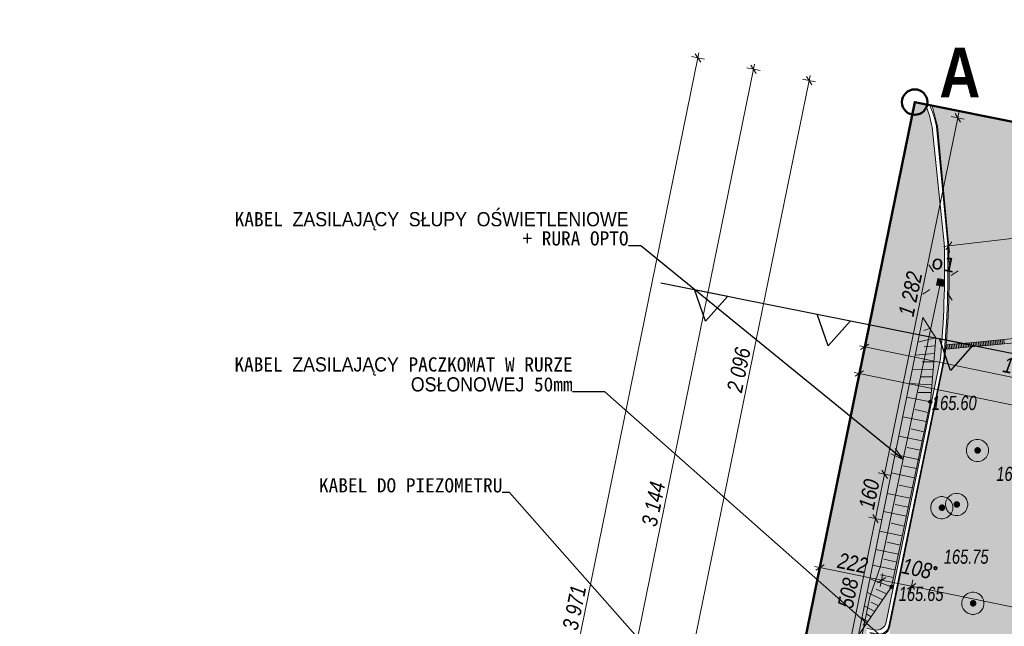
# Model space of a CAD drawing. Header units: millimetres. Extents: x -93597 to 292718, y -849320 to -636506.
# Tile 6 of 68: x -12367 to 22334, y -695242 to -673858. Entities that reach past the tile are written whole.
import ezdxf
from ezdxf.xclip import XClip

# ---------------------------------------------------------------- set-up
doc = ezdxf.new("R2010")
doc.units = ezdxf.units.MM
doc.header["$MEASUREMENT"] = 0
doc.header["$XCLIPFRAME"] = 0
for name, color, linetype, lineweight, true_color in [('! PZT - bilans terenu_Nr_pióra__246', 7, 'Continuous', 25, 0x42972d), ('0_Nr_pióra__201', 7, 'Continuous', 5, 0x595959), ('0_Nr_pióra__214', 7, 'Continuous', 50, 0xac060b), ('_e Opisy_Nr_pióra__218', 7, 'Continuous', 15, 0xd90005), ('_e_elektryka_Nr_pióra__218', 7, 'Continuous', 15, 0xd90005), ('PZT DRZEWA DO USUNIĘCIA _Nr_pióra__220', 7, 'Continuous', 5, 0xd90005), ('PZT_Nr_pióra__201', 7, 'Continuous', 5, 0x595959), ('PZT_Nr_pióra__212', 7, 'Continuous', 15, 0x5eaeff), ('PZT_Nr_pióra__214', 7, 'Continuous', 50, 0xac060b), ('Wymiarowanie - PZT_Nr_pióra__231', 7, 'Continuous', 35, 0x24a2ff), ('Wymiarowanie - PZT_Nr_pióra__232', 7, 'Continuous', 13, 0x24a2ff)]:
    doc.layers.add(name, color=color, linetype=linetype, lineweight=lineweight, true_color=true_color)
for name, color, linetype, lineweight in [('0_Nr_pióra__16', 7, 'Continuous', 13), ('0_Nr_pióra__85', 7, 'Continuous', 13), ('_e Słupy ośw_Nr_pióra__1', 7, 'Continuous', 13), ('Mapa Poniatowa - do zatwierdzenia (3)_39_0_Nr_pióra__1', 7, 'Continuous', 13), ('PZT DRZEWA DO USUNIĘCIA _Nr_pióra__244', 7, 'Continuous', 20), ('PZT_Nr_pióra__1', 7, 'Continuous', 13), ('PZT_Nr_pióra__101', 7, 'Continuous', 5), ('PZT_Nr_pióra__18', 9, 'Continuous', 13), ('PZT_Nr_pióra__21', 7, 'Continuous', 25), ('Wymiarowanie - PZT_Nr_pióra__101', 7, 'Continuous', 5), ('Wymiarowanie - PZT_Nr_pióra__161', 7, 'Continuous', 5)]:
    doc.layers.add(name, color=color, linetype=linetype, lineweight=lineweight)
doc.layers.add('PZT MDCP', color=7, linetype='Continuous')
doc.layers.add('Wymiarowanie - PZT', color=7, linetype='Continuous')
doc.styles.add('GENERATED_STYLE_1', font='txt')
doc.styles.add('GENERATED_STYLE_11', font='verdana.ttf')
doc.styles.add('GENERATED_STYLE_5', font='txt')
doc.styles.add('GENERATED_STYLE_9', font='msgothic.ttc')
doc.dimstyles.new('GENERATED_STYLE__1', dxfattribs={"dimtxt": 550.000012, "dimasz": 237.5, "dimexe": 0.18, "dimexo": 0, "dimgap": 0.09, "dimtad": 1, "dimdec": 0, "dimlfac": 0.1, "dimzin": 0, "dimdsep": 46, "dimtxsty": 'GENERATED_STYLE_1', "dimblk": 'ARROWHEAD_6', "dimblk1": 'ARROWHEAD_6', "dimblk2": 'ARROWHEAD_6', "dimcen": 0.09, "dimclrd": 7, "dimclre": 7, "dimclrt": 7, "dimadec": 1, "dimazin": 0, "dimtfac": 1, "dimtdec": 4, "dimtmove": 0, "dimatfit": 3, "dimfxl": 0, "dimtolj": 1, "dimtzin": 0, "dimarcsym": 0})
doc.dimstyles.new('GENERATED_STYLE__2', dxfattribs={"dimtxt": 550.000012, "dimasz": 237.5, "dimexe": 0.18, "dimexo": 0, "dimgap": 0.09, "dimtad": 1, "dimdec": 0, "dimlfac": 0.1, "dimzin": 0, "dimdsep": 46, "dimtxsty": 'GENERATED_STYLE_1', "dimblk": 'ARROWHEAD_6', "dimblk1": 'ARROWHEAD_6', "dimblk2": 'ARROWHEAD_6', "dimcen": 0.09, "dimclrd": 7, "dimclre": 7, "dimclrt": 7, "dimadec": 1, "dimazin": 0, "dimtfac": 1, "dimtdec": 4, "dimtmove": 2, "dimatfit": 3, "dimfxl": 0, "dimtolj": 1, "dimtzin": 0, "dimarcsym": 0})
doc.dimstyles.new('GENERATED_STYLE__3', dxfattribs={"dimtxt": 0.18, "dimasz": 456, "dimexe": 0.18, "dimexo": 0.0625, "dimgap": 0.09, "dimtad": 0, "dimtih": 1, "dimtoh": 1, "dimdec": 4, "dimzin": 0, "dimdsep": 46, "dimcen": 0.09, "dimadec": 0, "dimazin": 0, "dimtfac": 1, "dimtdec": 4, "dimtmove": 0, "dimatfit": 3, "dimldrblk": 'ARROWHEAD_3', "dimfxl": 0, "dimtolj": 1, "dimtzin": 0, "dimarcsym": 0})
picture_1 = doc.add_image_def('image1.tif', size_in_pixel=(3509, 6496))

# ---------------------------------------------------------------- blocks, each defined once
blk = doc.blocks.new('Rysunek_1_39', base_point=(43899, -710766))
at = {"layer": 'Mapa Poniatowa - do zatwierdzenia (3)_39_0_Nr_pióra__1'}
image = blk.add_image(picture_1, insert=(-93597, -636506), size_in_units=(148519, 274990), rotation=-90, dxfattribs=at)
image.set_boundary_path([(-0.5, -0.5), (3508.5, 6495.5)])
blk = doc.blocks.new('*D32')
at = {"layer": 'Wymiarowanie - PZT_Nr_pióra__101', "linetype": 'Continuous'}
for p, q in [((7208, -706405), (13495, -675605)), ((5553, -714513), (7208, -706405)), ((7438, -706452), (6978, -706358)), ((5783, -714560), (5324, -714466)), ((5516, -714697), (5553, -714513))]:
    blk.add_line(p, q, dxfattribs=at)
at = {"layer": 'Wymiarowanie - PZT_Nr_pióra__161', "linetype": 'Continuous'}
for p, q in [((7111, -706258), (7306, -706553)), ((5456, -714366), (5651, -714661))]:
    blk.add_line(p, q, dxfattribs=at)
at = {"layer": 'Wymiarowanie - PZT_Nr_pióra__101', "insert": (6167, -710955), "char_height": 550, "attachment_point": 7, "rotation": 78.4637, "style": 'GENERATED_STYLE_1'}
blk.add_mtext('\\A1;{\\fArial Narrow|b0|i1|c238|p34;828}', dxfattribs=at)
blk = doc.blocks.new('ARROWHEAD_6')
at = {"color": 0, "linetype": 'Continuous', "lineweight": 0}
for p, q in [((0, 0), (-1, 0)), ((-0.5, -0.5), (0.5, 0.5))]:
    blk.add_line(p, q, dxfattribs=at)
blk = doc.blocks.new('*D33')
at = {"layer": 'Wymiarowanie - PZT_Nr_pióra__101', "linetype": 'Continuous'}
for p, q in [((7208, -706405), (13495, -675605)), ((13724, -675652), (13265, -675558)), ((13495, -675605), (13532, -675421)), ((7438, -706452), (6978, -706358))]:
    blk.add_line(p, q, dxfattribs=at)
at = {"layer": 'Wymiarowanie - PZT_Nr_pióra__161', "linetype": 'Continuous'}
for p, q in [((13592, -675752), (13397, -675457)), ((7111, -706258), (7306, -706553))]:
    blk.add_line(p, q, dxfattribs=at)
at = {"layer": 'Wymiarowanie - PZT_Nr_pióra__101', "insert": (10085, -691759), "char_height": 550, "attachment_point": 7, "rotation": 78.4637, "style": 'GENERATED_STYLE_1'}
blk.add_mtext('\\A1;{\\fArial Narrow|b0|i1|c238|p34;3\xa0144}', dxfattribs=at)
blk = doc.blocks.new('*D38')
at = {"layer": 'Wymiarowanie - PZT_Nr_pióra__101', "linetype": 'Continuous'}
for p, q in [((11262, -696544), (15454, -676005)), ((9401, -705663), (11262, -696544)), ((11492, -696591), (11033, -696497)), ((9630, -705710), (9171, -705616))]:
    blk.add_line(p, q, dxfattribs=at)
at = {"layer": 'Wymiarowanie - PZT_Nr_pióra__161', "linetype": 'Continuous'}
for p, q in [((11165, -696396), (11360, -696691)), ((9303, -705516), (9498, -705811))]:
    blk.add_line(p, q, dxfattribs=at)
at = {"layer": 'Wymiarowanie - PZT_Nr_pióra__101', "insert": (10118, -701599), "char_height": 550, "attachment_point": 7, "rotation": 78.4637, "style": 'GENERATED_STYLE_1'}
blk.add_mtext('\\A1;{\\fArial Narrow|b0|i1|c238|p34;931}', dxfattribs=at)
blk = doc.blocks.new('*D39')
at = {"layer": 'Wymiarowanie - PZT_Nr_pióra__101', "linetype": 'Continuous'}
for p, q in [((15684, -676052), (15225, -675958)), ((15454, -676005), (15492, -675821)), ((11262, -696544), (15454, -676005)), ((11492, -696591), (11033, -696497))]:
    blk.add_line(p, q, dxfattribs=at)
at = {"layer": 'Wymiarowanie - PZT_Nr_pióra__161', "linetype": 'Continuous'}
for p, q in [((15552, -676152), (15357, -675857)), ((11165, -696396), (11360, -696691))]:
    blk.add_line(p, q, dxfattribs=at)
at = {"layer": 'Wymiarowanie - PZT_Nr_pióra__101', "insert": (13092, -687028), "char_height": 550, "attachment_point": 7, "rotation": 78.4637, "style": 'GENERATED_STYLE_1'}
blk.add_mtext('\\A1;{\\fArial Narrow|b0|i1|c238|p34;2\xa0096}', dxfattribs=at)
blk = doc.blocks.new('*D44')
at = {"layer": 'Wymiarowanie - PZT_Nr_pióra__101', "linetype": 'Continuous'}
for p, q in [((3594, -714113), (11535, -675205)), ((11765, -675252), (11306, -675158)), ((11535, -675205), (11573, -675021)), ((3823, -714160), (3364, -714066)), ((3556, -714297), (3594, -714113))]:
    blk.add_line(p, q, dxfattribs=at)
at = {"layer": 'Wymiarowanie - PZT_Nr_pióra__161', "linetype": 'Continuous'}
for p, q in [((11633, -675352), (11438, -675057)), ((3496, -713966), (3691, -714261))]:
    blk.add_line(p, q, dxfattribs=at)
at = {"layer": 'Wymiarowanie - PZT_Nr_pióra__101', "insert": (7298, -695413), "char_height": 550, "attachment_point": 7, "rotation": 78.4637, "style": 'GENERATED_STYLE_1'}
blk.add_mtext('\\A1;{\\fArial Narrow|b0|i1|c238|p34;3\xa0971}', dxfattribs=at)
blk = doc.blocks.new('*D46')
at = {"layer": 'Wymiarowanie - PZT_Nr_pióra__101', "linetype": 'Continuous'}
for p, q in [((17040, -686293), (17224, -686331)), ((17177, -686560), (17271, -686101)), ((17224, -686331), (35633, -690112)), ((35586, -690342), (35680, -689883)), ((35633, -690112), (35927, -690173))]:
    blk.add_line(p, q, dxfattribs=at)
at = {"layer": 'Wymiarowanie - PZT_Nr_pióra__161', "linetype": 'Continuous'}
for p, q in [((17371, -686233), (17076, -686428)), ((35781, -690015), (35486, -690210))]:
    blk.add_line(p, q, dxfattribs=at)
at = {"layer": 'Wymiarowanie - PZT_Nr_pióra__101', "char_height": 550, "attachment_point": 7, "rotation": 348.3916, "style": 'GENERATED_STYLE_1'}
for s, insert in [('\\A1;{\\fArial Narrow|b0|i1|c238|p34;1\xa0879}', (25330, -687884)), ('\\A1;{\\fArial Narrow|b0|i1|c238|p34;30}', (34843, -689838))]:
    blk.add_mtext(s, dxfattribs=dict(at, insert=insert))
blk = doc.blocks.new('*D80')
at = {"layer": 'Wymiarowanie - PZT_Nr_pióra__101', "linetype": 'Continuous'}
for p, q in [((28452, -680646), (28506, -681111)), ((28479, -680878), (20378, -681830)), ((28665, -680856), (28479, -680878)), ((20378, -681830), (20192, -681852)), ((20351, -681597), (20405, -682063))]:
    blk.add_line(p, q, dxfattribs=at)
at = {"layer": 'Wymiarowanie - PZT_Nr_pióra__161', "linetype": 'Continuous'}
for p, q in [((28369, -681017), (28589, -680740)), ((20488, -681691), (20268, -681969))]:
    blk.add_line(p, q, dxfattribs=at)
at = {"layer": 'Wymiarowanie - PZT_Nr_pióra__101', "insert": (23891, -681306), "char_height": 550, "attachment_point": 7, "rotation": 6.6999, "style": 'GENERATED_STYLE_1'}
blk.add_mtext('\\A1;{\\fArial Narrow|b0|i1|c238|p34;816}', dxfattribs=at)
blk = doc.blocks.new('*D86')
at = {"layer": 'Wymiarowanie - PZT_Nr_pióra__101', "linetype": 'Continuous'}
for p, q in [((17370, -685621), (17464, -685162)), ((17233, -685354), (17417, -685392)), ((17417, -685392), (28590, -687687)), ((28543, -687917), (28637, -687457)), ((28590, -687687), (34938, -688991))]:
    blk.add_line(p, q, dxfattribs=at)
at = {"layer": 'Wymiarowanie - PZT_Nr_pióra__161', "linetype": 'Continuous'}
for p, q in [((17564, -685294), (17269, -685489)), ((28738, -687590), (28443, -687784))]:
    blk.add_line(p, q, dxfattribs=at)
at = {"layer": 'Wymiarowanie - PZT_Nr_pióra__101', "insert": (22250, -686272), "char_height": 550, "attachment_point": 7, "rotation": 348.3916, "style": 'GENERATED_STYLE_1'}
blk.add_mtext('\\A1;{\\fArial Narrow|b0|i1|c238|p34;1\xa0141}', dxfattribs=at)
blk = doc.blocks.new('*D106')
at = {"layer": 'Wymiarowanie - PZT_Nr_pióra__101', "linetype": 'Continuous'}
for p, q in [((15786, -693396), (15881, -692937)), ((15650, -693129), (15834, -693167)), ((15834, -693167), (18009, -693614)), ((17962, -693844), (18056, -693385)), ((18009, -693614), (19067, -693832))]:
    blk.add_line(p, q, dxfattribs=at)
at = {"layer": 'Wymiarowanie - PZT_Nr_pióra__161', "linetype": 'Continuous'}
for p, q in [((15981, -693069), (15686, -693264)), ((18157, -693517), (17861, -693712))]:
    blk.add_line(p, q, dxfattribs=at)
at = {"layer": 'Wymiarowanie - PZT_Nr_pióra__101', "insert": (16426, -693176), "char_height": 550, "attachment_point": 7, "rotation": 348.3687, "style": 'GENERATED_STYLE_1'}
blk.add_mtext('\\A1;{\\fArial Narrow|b0|i1|c238|p34;222}', dxfattribs=at)
blk = doc.blocks.new('*D107')
at = {"layer": 'Wymiarowanie - PZT_Nr_pióra__101', "linetype": 'Continuous'}
for p, q in [((15834, -693167), (18009, -693614)), ((17962, -693844), (18056, -693385)), ((18009, -693614), (19067, -693832)), ((19067, -693832), (32388, -696574))]:
    blk.add_line(p, q, dxfattribs=at)
at = {"layer": 'Wymiarowanie - PZT_Nr_pióra__161', "linetype": 'Continuous'}
for p, q in [((18157, -693517), (17861, -693712)), ((19215, -693735), (18919, -693929))]:
    blk.add_line(p, q, dxfattribs=at)
at = {"layer": 'Wymiarowanie - PZT_Nr_pióra__101', "insert": (18680, -693372), "char_height": 550, "attachment_point": 7, "rotation": 348.3687, "style": 'GENERATED_STYLE_1'}
blk.add_mtext('\\A1;{\\fArial Narrow|b0|i1|c238|p34;108}', dxfattribs=at)
blk = doc.blocks.new('*D108')
at = {"layer": 'Wymiarowanie - PZT_Nr_pióra__101', "linetype": 'Continuous'}
for p, q in [((18009, -693614), (19067, -693832)), ((19020, -694062), (19114, -693603)), ((19067, -693832), (32388, -696574)), ((32341, -696804), (32435, -696345)), ((32388, -696574), (36977, -697519))]:
    blk.add_line(p, q, dxfattribs=at)
at = {"layer": 'Wymiarowanie - PZT_Nr_pióra__161', "linetype": 'Continuous'}
for p, q in [((19215, -693735), (18919, -693929)), ((32536, -696477), (32240, -696671))]:
    blk.add_line(p, q, dxfattribs=at)
at = {"layer": 'Wymiarowanie - PZT_Nr_pióra__101', "insert": (24974, -694936), "char_height": 550, "attachment_point": 7, "rotation": 348.3687, "style": 'GENERATED_STYLE_1'}
blk.add_mtext('\\A1;{\\fArial Narrow|b0|i1|c238|p34;1\xa0360}', dxfattribs=at)
blk = doc.blocks.new('ARROWHEAD_3')
at = {"color": 0, "linetype": 'Continuous', "lineweight": 0}
blk.add_line((0, 0), (-1, 0), dxfattribs=at)
at = {"color": 0, "linetype": 'Continuous', "lineweight": 0, "flags": 128}
blk.add_lwpolyline([(-1, 0.2679), (0, 0), (-1, -0.2679)], dxfattribs=at)
blk = doc.blocks.new('*D158')
at = {"layer": 'Wymiarowanie - PZT_Nr_pióra__101', "linetype": 'Continuous'}
for p, q in [((20695, -677318), (18115, -689879)), ((20466, -677270), (20925, -677365)), ((20733, -677134), (20695, -677318)), ((17885, -689832), (18344, -689926)), ((18115, -689879), (17793, -691446))]:
    blk.add_line(p, q, dxfattribs=at)
at = {"layer": 'Wymiarowanie - PZT_Nr_pióra__161', "linetype": 'Continuous'}
for p, q in [((20792, -677465), (20598, -677170)), ((18212, -690027), (18017, -689732))]:
    blk.add_line(p, q, dxfattribs=at)
at = {"layer": 'Wymiarowanie - PZT_Nr_pióra__101', "insert": (19138, -684352), "char_height": 550, "attachment_point": 7, "rotation": 78.3916, "style": 'GENERATED_STYLE_1'}
blk.add_mtext('\\A1;{\\fArial Narrow|b0|i1|c238|p34;1\xa0282}', dxfattribs=at)
blk = doc.blocks.new('*D159')
at = {"layer": 'Wymiarowanie - PZT_Nr_pióra__101', "linetype": 'Continuous'}
for p, q in [((17885, -689832), (18344, -689926)), ((18115, -689879), (17793, -691446))]:
    blk.add_line(p, q, dxfattribs=at)
at = {"layer": 'Wymiarowanie - PZT_Nr_pióra__161', "linetype": 'Continuous'}
for p, q in [((18212, -690027), (18017, -689732)), ((17890, -691594), (17696, -691299))]:
    blk.add_line(p, q, dxfattribs=at)
at = {"layer": 'Wymiarowanie - PZT_Nr_pióra__101', "insert": (17740, -691158), "char_height": 550, "attachment_point": 7, "rotation": 78.3916, "style": 'GENERATED_STYLE_1'}
blk.add_mtext('\\A1;{\\fArial Narrow|b0|i1|c238|p34;160}', dxfattribs=at)
blk = doc.blocks.new('*D160')
at = {"layer": 'Wymiarowanie - PZT_Nr_pióra__101', "linetype": 'Continuous'}
for p, q in [((18115, -689879), (17793, -691446)), ((17793, -691446), (16771, -696422)), ((17563, -691399), (18022, -691494)), ((16771, -696422), (15765, -701320)), ((16541, -696375), (17000, -696469))]:
    blk.add_line(p, q, dxfattribs=at)
at = {"layer": 'Wymiarowanie - PZT_Nr_pióra__161', "linetype": 'Continuous'}
for p, q in [((17890, -691594), (17696, -691299)), ((16868, -696569), (16673, -696274))]:
    blk.add_line(p, q, dxfattribs=at)
at = {"layer": 'Wymiarowanie - PZT_Nr_pióra__101', "insert": (16998, -694640), "char_height": 550, "attachment_point": 7, "rotation": 78.3916, "style": 'GENERATED_STYLE_1'}
blk.add_mtext('\\A1;{\\fArial Narrow|b0|i1|c238|p34;508}', dxfattribs=at)

msp = doc.modelspace()

# ---------------------------------------------------------------- hatches: boundary and pattern name
at = {"layer": '! PZT - bilans terenu_Nr_pióra__246', "linetype": 'Continuous', "lineweight": 0, "true_color": 0x214b16}
h = msp.add_hatch(color=99, dxfattribs=at)
h.paths.add_polyline_path([(11237.2, -715664.7), (12137.4, -711282.7), (13171.4, -706188.3), (14168.3, -701304.4), (15106.1, -696709.8), (16695.5, -688922.9), (18415.5, -680496.5), (19177.2, -676764.7), (19552.1, -676839.9, -0.0432857), (19796.1, -677651.9), (20221, -681849.3, -0.0282975), (20083, -685796.3), (19526, -688507.7), (18196.1, -694981.6), (18172.5, -695096.8, -0.4142136), (17759.2, -695369.2), (17505, -695317), (16020, -702546), (26482, -704695.2), (26194.2, -706093.5), (32873.7, -707468.3), (32048.9, -711475.6), (38587.3, -712832.6), (38292.6, -714252.4), (53855.4, -717482.2), (54210.4, -715771.3), (58725.6, -716699.2), (59826.3, -711340.7), (60879.3, -711557), (62328.1, -704504.3), (61615.2, -704357.8, -0.4118735), (61345.6, -703945.1), (62609.8, -697791), (63429.1, -693802.4, -0.0928827), (65326.6, -690233.6, -0.0230897), (65994.5, -689472.2, -0.0175851), (67998.4, -687610.9), (66820.6, -693344.8), (65059.4, -701918.2), (63401.5, -709988.5), (62077.8, -716432.7), (60588.3, -723683.4), (60177.2, -725684.7)])
h.paths.add_polyline_path([(19291.6, -708943.4, 0.6744408), (19807.3, -708735, 0.5832263), (19352.8, -708477.8, 0.4823601)], flags=0)
h.paths.add_polyline_path([(32195.1, -707501.1), (22889.4, -705589.5), (20877.2, -715385), (30182.9, -717296.6)], flags=0)
at = {"layer": '_e Słupy ośw_Nr_pióra__1', "linetype": 'Continuous'}
msp.add_hatch(color=256, dxfattribs=at).paths.add_polyline_path([(19996.5, -683147, 1), (20170.1, -683102.3, 1)])
at = {"layer": 'PZT DRZEWA DO USUNIĘCIA _Nr_pióra__220', "linetype": 'Continuous', "lineweight": 0, "true_color": 0xa20003}
for points in [[(21012.6, -689160.3, 1), (21759.5, -688923.2, 1)], [(19756.7, -691179.7, 1), (20503.5, -690942.7, 1)], [(20280.5, -691066.4, 1), (21027.3, -690829.3, 1)], [(20853.9, -694549.5, 1), (21600.8, -694312.4, 1)]]:
    msp.add_hatch(color=14, dxfattribs=at).paths.add_polyline_path(points)
at = {"layer": 'PZT DRZEWA DO USUNIĘCIA _Nr_pióra__244', "linetype": 'Continuous'}
for points in [[(21277.7, -689060.9, 1), (21508, -689021.2, 1)], [(20545.6, -690967, 1), (20775.8, -690927.3, 1)], [(20021.8, -691080.3, 1), (20252, -691040.6, 1)], [(21119, -694450.1, 1), (21349.3, -694410.4, 1)]]:
    msp.add_hatch(color=256, dxfattribs=at).paths.add_polyline_path(points)
at = {"layer": 'PZT_Nr_pióra__18', "linetype": 'Continuous', "lineweight": 0, "true_color": 0x606060}
h = msp.add_hatch(color=251, dxfattribs=at)
h.paths.add_polyline_path([(18290, -695274.1), (20230.7, -685826.7, 0.0342737), (20378, -681829.9), (19977.2, -677614.7), (19790.8, -676887.7), (28952, -678724.5), (28605.1, -679740.9, 0.2320545), (28925.9, -682119.7), (30987.3, -684804.8, 0.1085836), (33551.3, -686482, 0.0216703), (37225.9, -687410.4), (52234.1, -690497.3), (52422.5, -690536, 0.1338962), (55516.2, -689795.9), (60219.7, -686318.1, 0.1523217), (61077, -685165.2), (68207.2, -686594.7), (68048.5, -687367), (67921.2, -687476), (67627.5, -687731.7, 0.0076621), (66800.3, -688480.5, 0.0055674), (66173.3, -689077.9), (66004.9, -689242.9, 0.0174046), (65696.3, -689560.6, 0.0234685), (65032.8, -690353.4, 0.0059024), (64877.9, -690562.3, 0.0592405), (63612.5, -692835.5, 0.0217824), (63292.7, -693721.1), (60876.7, -705482.2), (59870.6, -710380), (56344.2, -709655.6), (56996.1, -706482.2, 0.9611911), (56016.5, -706281), (55364.6, -709454.3), (51838.3, -708729.9), (50832.2, -713627.7), (47305.8, -712903.3), (49157.1, -703891.4, 0.3525594), (48594.3, -702965.9), (32617.1, -699677.2, 0.4142136), (31614.5, -700331.7), (30778, -704403.7), (17456.2, -701667.1), (18462.3, -696769.3)])
h.paths.add_polyline_path([(34113.3, -697510.8), (35602.3, -690262.2), (47063, -692616.5), (45573.9, -699865.1)], flags=0)
h = msp.add_hatch(color=251, dxfattribs=at)
h.paths.add_polyline_path([(18290, -695274.1), (20230.7, -685826.7, 0.0342737), (20378, -681829.9), (19977.2, -677614.7), (19790.8, -676887.7), (28952, -678724.5), (28605.1, -679740.9, 0.2320545), (28925.9, -682119.7), (30987.3, -684804.8, 0.1085836), (33551.3, -686482, 0.0216703), (37225.9, -687410.4), (52234.1, -690497.3), (52422.5, -690536, 0.1338962), (55516.2, -689795.9), (60219.7, -686318.1, 0.1523217), (61077, -685165.2), (68207.2, -686594.7), (68048.5, -687367), (67921.2, -687476), (67627.5, -687731.7, 0.0076621), (66800.3, -688480.5, 0.0055674), (66173.3, -689077.9), (66004.9, -689242.9, 0.0174046), (65696.3, -689560.6, 0.0234685), (65032.8, -690353.4, 0.0059024), (64877.9, -690562.3, 0.0592405), (63612.5, -692835.5, 0.0217824), (63292.7, -693721.1), (60876.7, -705482.2), (57350.3, -704757.8), (56996.1, -706482.2, 0.9611911), (56016.5, -706281), (56370.8, -704556.6), (49318, -703107.8), (49157.1, -703891.4, 0.3525594), (48594.3, -702965.9), (32617.1, -699677.2, 0.4142136), (31614.5, -700331.7), (31784.2, -699506), (18315.4, -696739.2)])
h.paths.add_polyline_path([(34113.3, -697510.8), (35602.3, -690262.2), (47063, -692616.5), (45573.9, -699865.1)], flags=0)

# ---------------------------------------------------------------- linework, layer by layer
at = {"layer": '0_Nr_pióra__16', "linetype": 'Continuous'}
for p, q in [((20284.3, -685324), (20298.3, -685473.3)), ((20344, -685318.3), (20358, -685467.7)), ((20403.7, -685312.7), (20417.8, -685462.1)), ((20463.5, -685307.1), (20477.5, -685456.4)), ((20582.9, -685295.9), (20597, -685445.2)), ((20642.7, -685290.2), (20656.7, -685439.6)), ((20702.4, -685284.6), (20716.5, -685434)), ((20762.1, -685279), (20776.2, -685428.3)), ((20821.9, -685273.4), (20835.9, -685422.7)), ((20881.6, -685267.8), (20895.7, -685417.1)), ((20941.4, -685262.1), (20955.4, -685411.5)), ((21001.1, -685256.5), (21015.1, -685405.9)), ((21060.8, -685250.9), (21074.9, -685400.2)), ((21180.3, -685239.7), (21194.3, -685389)), ((21240, -685234), (21254.1, -685383.4)), ((21299.8, -685228.4), (21313.8, -685377.8)), ((21359.5, -685222.8), (21373.6, -685372.1)), ((21419.2, -685217.2), (21433.3, -685366.5)), ((21479, -685211.6), (21493, -685360.9)), ((21538.7, -685205.9), (21552.8, -685355.3)), ((21598.4, -685200.3), (21612.5, -685349.7)), ((21658.2, -685194.7), (21672.2, -685344)), ((21777.7, -685183.5), (21791.7, -685332.8)), ((21837.4, -685177.8), (21851.4, -685327.2)), ((21897.1, -685172.2), (21911.2, -685321.5)), ((21956.9, -685166.6), (21970.9, -685315.9)), ((22016.6, -685161), (22030.7, -685310.3)), ((22076.3, -685155.3), (22090.4, -685304.7)), ((22136.1, -685149.7), (22150.1, -685299.1)), ((22195.8, -685144.1), (22209.9, -685293.4)), ((22255.5, -685138.5), (22269.6, -685287.8))]:
    msp.add_line(p, q, dxfattribs=at)
at = {"layer": '0_Nr_pióra__16', "linetype": 'Continuous', "flags": 128}
for points in [[(20297.4, -685473.4), (20537.2, -685450.8), (20523.2, -685301.5), (20283.4, -685324)], [(20537.2, -685450.8), (21134.6, -685394.6), (21120.6, -685245.3), (20523.2, -685301.5)], [(21134.6, -685394.6), (21732, -685338.4), (21717.9, -685189.1), (21120.6, -685245.3)], [(21732, -685338.4), (22329.3, -685282.2), (22315.3, -685132.9), (21717.9, -685189.1)], [(22329.3, -685282.2), (22926.7, -685226), (22912.6, -685076.7), (22315.3, -685132.9)]]:
    msp.add_lwpolyline(points, close=True, dxfattribs=at)
at = {"layer": '0_Nr_pióra__214', "linetype": 'Continuous', "flags": 128}
msp.add_lwpolyline([(68207.2, -686594.7), (60177.2, -725684.7), (11237.2, -715664.7), (19177.2, -676764.7)], close=True, dxfattribs=at)
at = {"layer": '_e_elektryka_Nr_pióra__218', "linetype": 'Continuous'}
msp.add_line((20331.3, -689063.6), (20331.7, -689063.6), dxfattribs=at)
at = {"layer": '_e_elektryka_Nr_pióra__218', "linetype": 'Continuous', "flags": 128}
for points in [[(19836.4, -682750.3), (19671.8, -682500.9)], [(20707, -682713.1), (20457.6, -682877.7)], [(20083.3, -683124.6), (17966.7, -693122.4), (17591.2, -694200.3)], [(20141.9, -683136.6), (20024.8, -683112.6)], [(20071.3, -683183.2), (20095.3, -683066.1)], [(19709, -683371.6), (19459.6, -683536.1)], [(20494.8, -683748.3), (20330.3, -683498.9)], [(16577.3, -699210.8), (17591.2, -694200.3)]]:
    msp.add_lwpolyline(points, dxfattribs=at)
for points in [[(20176.4, -683265.7), (19942.2, -683217.7), (19990.2, -682983.5), (20224.4, -683031.5)], [(20153.1, -683230.4), (19977.5, -683194.4), (20013.5, -683018.8), (20189.2, -683054.8)]]:
    msp.add_lwpolyline(points, close=True, dxfattribs=at)
at = {"layer": '_e_elektryka_Nr_pióra__218', "linetype": 'Continuous'}
for radius in [89.7, 59.8]:
    msp.add_circle((20083.3, -683124.6), radius, dxfattribs=at)
at = {"layer": 'PZT DRZEWA DO USUNIĘCIA _Nr_pióra__244', "linetype": 'Continuous', "flags": 128}
for points in [[(21012.6, -689160.3, 1), (21759.5, -688923.2, 1)], [(19756.7, -691179.7, 1), (20503.5, -690942.7, 1)], [(20280.5, -691066.4, 1), (21027.3, -690829.3, 1)], [(20853.9, -694549.5, 1), (21600.8, -694312.4, 1)]]:
    msp.add_lwpolyline(points, format="xyb", close=True, dxfattribs=at)
at = {"layer": 'PZT_Nr_pióra__1', "linetype": 'Continuous', "flags": 128}
msp.add_lwpolyline([(17505, -695317), (17759.2, -695369.2, 0.4142136), (18172.5, -695096.8), (20083, -685796.3, 0.0282975), (20221, -681849.3), (19796.1, -677651.9, 0.0432857), (19552.1, -676839.9)], format="xyb", dxfattribs=at)
at = {"layer": 'PZT_Nr_pióra__101', "linetype": 'Continuous', "flags": 128}
for points in [[(17598.4, -695458.7), (17852.6, -695510.9, 0.4142137), (18265.9, -695238.5), (20200.6, -685820.5, 0.0287201), (20339.6, -681779.8), (19942.2, -677617.8, 0.0493018), (19708.5, -676871.2)], [(17621.7, -695494.1), (17876.7, -695546.5, 0.4142136), (18290, -695274.1), (20242.3, -685770.1, 0.0338229), (20369.6, -681761.3), (19977.2, -677614.7, 0.0166738), (19792.4, -676888.1)]]:
    msp.add_lwpolyline(points, format="xyb", dxfattribs=at)
at = {"layer": 'PZT_Nr_pióra__21', "linetype": 'Continuous', "flags": 128}
msp.add_lwpolyline([(10226, -683129.3), (74584.5, -696032.5)], dxfattribs=at)
for points in [[(12595.9, -683604.4), (11806.6, -684488.9), (11419.3, -683368.5)], [(16910.1, -684469.4), (16120.8, -685353.9), (15733.5, -684233.5)], [(21224.2, -685334.3), (20434.9, -686218.8), (20047.6, -685098.4)]]:
    msp.add_lwpolyline(points, close=True, dxfattribs=at)
at = {"layer": 'PZT_Nr_pióra__212', "linetype": 'Continuous'}
for p, q in [((19707.6, -684740), (19501.3, -684819)), ((19920.1, -685072.9), (19281.6, -685230.5)), ((19873.6, -685624.9), (19189.9, -685682.6)), ((19896.9, -685348.9), (19504.1, -685390)), ((19849, -685916.5), (19436, -685923.3)), ((19827.1, -686176.9), (19085.9, -686195.5)), ((19780.5, -686728.9), (18988.1, -686678)), ((19803.8, -686452.9), (19378.7, -686452.9)), ((19757.3, -687004.9), (19297.7, -687004.9)), ((19729.8, -687330.7), (18890.3, -687160.5)), ((19652.2, -687700.1), (19191.2, -687603.2)), ((19584.8, -688020.5), (18755.1, -687852.2)), ((19508.8, -688381.9), (19047.9, -688285.1)), ((19440.8, -688705.5), (18611.1, -688537.3)), ((19372.3, -689031.4), (18911.4, -688934.5)), ((19303.8, -689357.3), (18478.8, -689190)), ((19168, -690003.1), (18347.7, -689836.8)), ((19235.9, -689680.2), (18775.1, -689583.4)), ((19091.8, -690365.6), (18631.1, -690268.7)), ((19015.6, -690728), (18200.5, -690562.8)), ((18881.9, -691364.3), (18071.3, -691200)), ((18948.8, -691046.2), (18487.4, -690952.6)), ((18737.7, -692050.4), (17932, -691887)), ((18809.8, -691707.4), (18349.1, -691610.5)), ((18600.7, -692701.8), (17799.7, -692539.4)), ((18669.2, -692376.1), (18208.6, -692279.3)), ((18543, -692976.5), (18082.5, -692879.7)), ((17689.3, -693083.8), (18485.3, -693251.2)), ((18359.5, -693849.4), (17591.2, -693567.7)), ((18427.5, -693525.8), (17973.1, -693421.8)), ((18187.6, -694101.7), (17816, -693927.1)), ((18043.8, -694312.6), (17494.8, -694042.9)), ((17766.2, -694719.8), (17397.6, -694522.7)), ((17905, -694516.2), (17639.5, -694386.2)), ((17521.3, -695079.1), (17313.5, -694937.5)), ((17409.8, -695003.1), (17428, -695006.8)), ((17636.3, -694910.4), (17470.4, -694797.3)), ((17432.5, -695209.4), (17357.8, -695158.5))]:
    msp.add_line(p, q, dxfattribs=at)
at = {"layer": 'PZT_Nr_pióra__212', "linetype": 'Continuous', "flags": 128}
msp.add_lwpolyline([(18359.5, -693849.4), (19729.8, -687330.7), (19920.1, -685072.9), (19459.7, -684351.9), (17132, -695832.6), (17252, -695474.2)], close=True, dxfattribs=at)
at = {"layer": 'PZT_Nr_pióra__214', "linetype": 'Continuous'}
msp.add_circle((19177.2, -676764.7), 450, dxfattribs=at)
at = {"layer": 'Wymiarowanie - PZT_Nr_pióra__231', "linetype": 'Continuous'}
for centre in [(19729.8, -687330.7), (19906.9, -693191.7), (18359.5, -693849.4)]:
    msp.add_circle(centre, 50, dxfattribs=at)

# ---------------------------------------------------------------- block references
at = {"layer": 'PZT MDCP', "linetype": 'Continuous'}
ref = msp.add_blockref('Rysunek_1_39', (43898.5, -710766), dxfattribs=at)
XClip(ref).set_block_clipping_path([(-93596.6232862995, -785025.7477940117), (181393.6544914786, -636506.3033495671)])

# ---------------------------------------------------------------- texts
at = {"layer": '0_Nr_pióra__201', "linetype": 'Continuous', "insert": (9092, -681825.4), "char_height": 500, "attachment_point": 9, "line_spacing_factor": 0.811626, "style": 'GENERATED_STYLE_9'}
msp.add_mtext('\\A1;{\\fMS Gothic|b0|i0|c238|p49;KABEL ZASILAJĄCY SŁUPY OŚWIETLENIOWE\\P\\fMS Gothic|b0|i0|c238|p49;+ RURA OPTO}', dxfattribs=at)
at = {"layer": '_e Opisy_Nr_pióra__218', "linetype": 'Continuous', "insert": (19832.5, -682124.5), "char_height": 500, "attachment_point": 1, "rotation": 348.41633, "style": 'GENERATED_STYLE_11'}
msp.add_mtext('\\A1;{\\fVerdana|b0|i0|c238|p38;o1}', dxfattribs=at)
at = {"layer": 'PZT_Nr_pióra__201', "linetype": 'Continuous', "insert": (7118.4, -686970.7), "char_height": 500, "width": 12242.908, "attachment_point": 9, "line_spacing_factor": 0.843332, "style": 'GENERATED_STYLE_9'}
msp.add_mtext('\\A1;{\\fMS Gothic|b0|i0|c238|p49;KABEL ZASILAJĄCY PACZKOMAT W RURZE OSŁONOWEJ 50mm}', dxfattribs=at)
at = {"layer": 'PZT_Nr_pióra__201', "linetype": 'Continuous', "insert": (4643, -690529.4), "char_height": 500, "attachment_point": 9, "style": 'GENERATED_STYLE_9'}
msp.add_mtext('\\A1;{\\fMS Gothic|b0|i0|c238|p49;KABEL DO PIEZOMETRU}', dxfattribs=at)
at = {"layer": 'PZT_Nr_pióra__214', "linetype": 'Continuous', "insert": (20766.1, -674847.3), "char_height": 1750, "width": 1250, "attachment_point": 2, "style": 'GENERATED_STYLE_5'}
msp.add_mtext('\\A1;{\\fArial Narrow|b1|i0|c238|p34;A}', dxfattribs=at)
at = {"layer": 'Wymiarowanie - PZT_Nr_pióra__232', "linetype": 'Continuous', "char_height": 500, "attachment_point": 9, "style": 'GENERATED_STYLE_1'}
for s, insert in [('\\A1;{\\W0.900000x;\\fArial Narrow|b0|i1|c238|p34;165.60}', (21360, -687624.6)), ('\\A1;{\\W0.900000x;\\fArial Narrow|b0|i1|c238|p34;165.70}', (23630.3, -690124.2)), ('\\A1;{\\W0.900000x;\\fArial Narrow|b0|i1|c238|p34;165.75}', (21777.6, -693044.4)), ('\\A1;{\\W0.900000x;\\fArial Narrow|b0|i1|c238|p34;165.65}', (20190.8, -694356.2))]:
    msp.add_mtext(s, dxfattribs=dict(at, insert=insert))

# ---------------------------------------------------------------- dimensions: what is measured, and where the dimension line sits
at = {"layer": 'Wymiarowanie - PZT', "linetype": 'Continuous'}
for base, p1, p2, angle, dimstyle, picture, middle, turn in [((11535.3, -675204.9), (5553.2, -714513.3), (19177.2, -676764.7), 78.46371, 'GENERATED_STYLE__1', '*D44', (7216.9, -694436.8), 78.46371), ((7208.1, -706405.3), (7512.8, -714913.2), (32048.9, -711475.6), 78.46371, 'GENERATED_STYLE__1', '*D32', (6023, -710286.2), 78.46371), ((13494.9, -675604.9), (32048.9, -711475.6), (19177.2, -676764.7), 78.46371, 'GENERATED_STYLE__1', '*D33', (10003.9, -690782.8), 78.46371), ((15454.5, -676004.9), (35348.8, -701460.2), (19177.2, -676764.7), 78.46371, 'GENERATED_STYLE__1', '*D39', (13010.8, -686052), 78.46371), ((11262.2, -696543.9), (33475.9, -710577.4), (35348.8, -701460.2), 78.46371, 'GENERATED_STYLE__1', '*D38', (9973.9, -700930.5), 78.46371), ((18114.7, -689879.2), (19548, -677081.9), (35017.7, -693351.5), 258.3916, 'GENERATED_STYLE__1', '*D158', (19057.7, -683375.6), 78.3916), ((20378, -681829.9), (28478.8, -680876.9), (20375.7, -681811), 186.6999, 'GENERATED_STYLE__1', '*D80', (24480.9, -680960.3), 6.6999), ((28590.3, -687687), (17445.7, -685250.7), (27259.7, -694164.2), 348.3916, 'GENERATED_STYLE__1', '*D86', (23226.3, -686192.1), 348.3916), ((35633.1, -690112.4), (17232.2, -686290.1), (35602.3, -690262.2), 348.3916, 'GENERATED_STYLE__1', '*D46', (26306.4, -687803.4), 348.3916), ((17792.8, -691446.5), (35017.7, -693351.5), (34691.1, -694917.8), 258.3916, 'GENERATED_STYLE__1', '*D159', (17596.4, -690489.3), 78.3916), ((16770.7, -696421.8), (34691.1, -694917.8), (18462.3, -696769.3), 258.3916, 'GENERATED_STYLE__2', '*D160', (16854.2, -693971.6), 78.3916), ((18009.1, -693614.4), (15340.4, -695563.5), (17404.4, -696552), 348.36871, 'GENERATED_STYLE__1', '*D106', (17095.1, -693033.2), 348.36871), ((19066.9, -693832.2), (17404.4, -696552), (18462.3, -696769.3), 348.36871, 'GENERATED_STYLE__2', '*D107', (19349.1, -693229.1), 348.36871), ((32388, -696574.2), (18462.3, -696769.3), (31614.5, -700331.7), 348.36871, 'GENERATED_STYLE__1', '*D108', (25950.4, -694856), 348.36871)]:
    dim = msp.add_linear_dim(base=base, p1=p1, p2=p2, angle=angle, dimstyle=dimstyle, dxfattribs=at)
    dim.commit()
    dim.dimension.update_dxf_attribs({"geometry": picture, "text_midpoint": middle, "dimtype": 160, "text_rotation": turn})

# ---------------------------------------------------------------- leaders
at = {"layer": '0_Nr_pióra__85', "linetype": 'Continuous', "annotation_type": 0, "has_hookline": 1, "hookline_direction": 1, "text_width": 11641.5}
msp.add_leader([(18764, -689356.3), (9526.3, -681825.4), (9092.1, -681825.4)], dimstyle='GENERATED_STYLE__3', dxfattribs=at)
at = {"layer": 'PZT_Nr_pióra__1', "linetype": 'Continuous', "annotation_type": 0, "has_hookline": 1, "hookline_direction": 1, "text_width": 6111.5}
msp.add_leader([(16131.5, -703249.7), (4899.8, -690529.4), (4643, -690529.4)], dimstyle='GENERATED_STYLE__3', dxfattribs=at)
at = {"layer": 'PZT_Nr_pióra__101', "linetype": 'Continuous', "annotation_type": 0, "has_hookline": 1, "hookline_direction": 1, "text_width": 12936.5}
msp.add_leader([(35033.7, -681282.9), (30690.8, -669523.7), (30256.6, -669523.7)], dimstyle='GENERATED_STYLE__3', dxfattribs=at)
at = {"layer": 'PZT_Nr_pióra__201', "linetype": 'Continuous', "annotation_type": 0, "has_hookline": 1, "hookline_direction": 1, "text_width": 10991.5}
msp.add_leader([(28629.8, -705002.4), (8259.9, -686970.7), (7118.5, -686970.7)], dimstyle='GENERATED_STYLE__3', dxfattribs=at)

doc.saveas('drawing.dxf')
